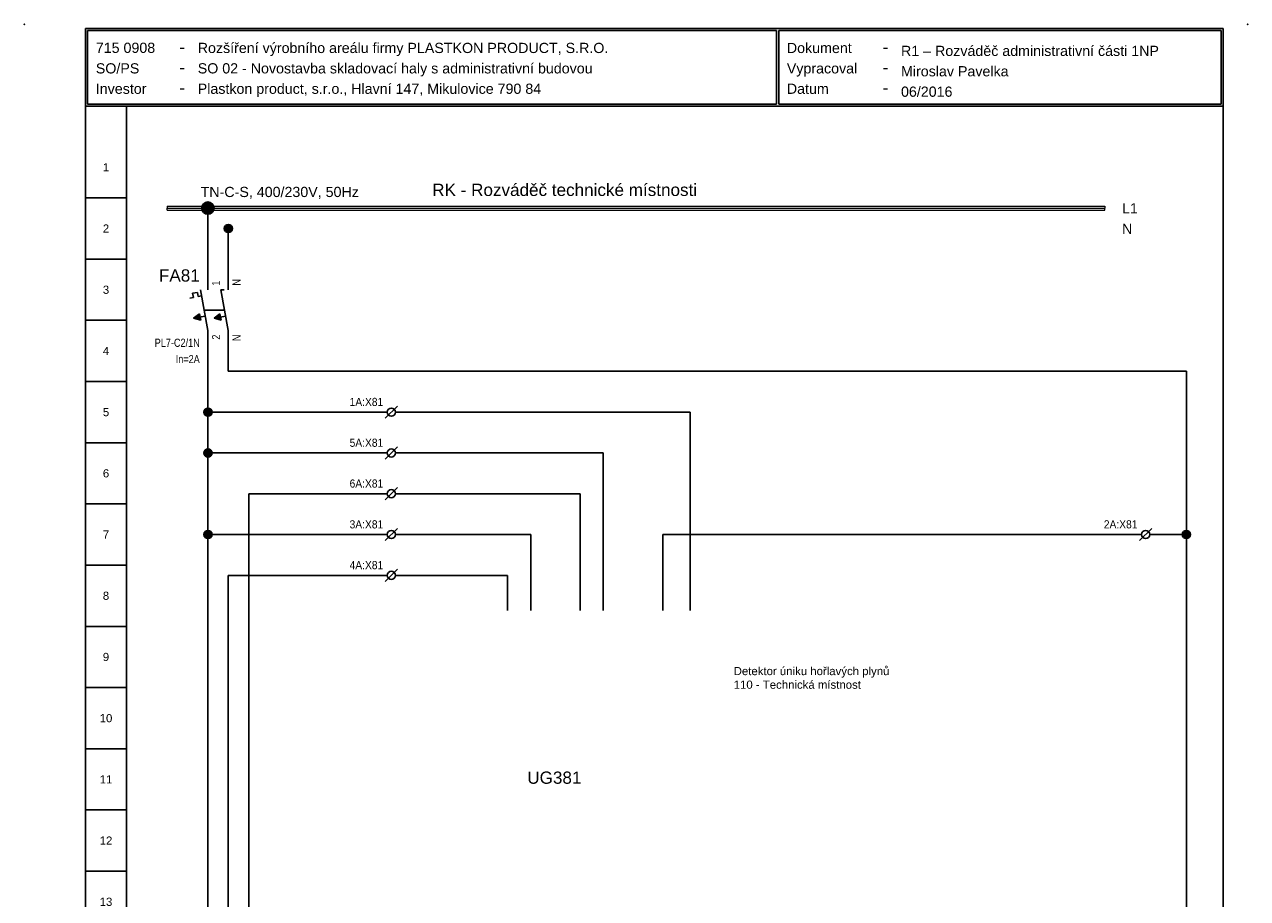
# Model space of a CAD drawing. Extents: x -9616 to -6735, y 5485 to 6008.
# Tile 15 of 15: x -7035 to -6735, y 5691 to 5905. Entities that reach past the tile are written whole.
import ezdxf
from ezdxf.enums import TextEntityAlignment as Align

# ---------------------------------------------------------------- set-up
doc = ezdxf.new("R2010")
doc.units = 0
doc.header["$MEASUREMENT"] = 0
for name, color, linetype in [('1-KRESBA', 7, 'Continuous'), ('__Bílá', 7, 'Continuous'), ('__Oranžová', 30, 'Continuous'), ('__Rudá 010', 10, 'Continuous'), ('__Svmodrá', 4, 'Continuous'), ('__Vínová 220', 220, 'Continuous'), ('__Černá 250', 7, 'Continuous')]:
    doc.layers.add(name, color=color, linetype=linetype)
doc.styles.add('Arial', font='arial.ttf')
doc.styles.add('GENERATED_STYLE_1', font='arial.ttf')

# ---------------------------------------------------------------- blocks, each defined once
blk = doc.blocks.new('L0001A02')
at = {"linetype": 'Continuous'}
h = blk.add_hatch(color=256, dxfattribs=at)
edge = h.paths.add_edge_path()
edge.add_arc((0, 0), 1.5, 0, 360)
blk.add_circle((0, 0), 1.5)
blk = doc.blocks.new('RADKY01')
at = {"layer": '__Bílá'}
for p, q in [((15, -405), (15, -20)), ((25, -20), (25, -405)), ((294, -405), (294, -20)), ((25, -42.5), (15, -42.5)), ((25, -57.5), (15, -57.5)), ((25, -72.5), (15, -72.5)), ((25, -87.5), (15, -87.5)), ((25, -102.5), (15, -102.5)), ((25, -117.5), (15, -117.5)), ((25, -132.5), (15, -132.5)), ((25, -147.5), (15, -147.5)), ((25, -162.5), (15, -162.5)), ((25, -177.5), (15, -177.5)), ((25, -192.5), (15, -192.5)), ((25, -207.5), (15, -207.5)), ((25, -222.5), (15, -222.5)), ((25, -237.5), (15, -237.5)), ((25, -252.5), (15, -252.5)), ((25, -267.5), (15, -267.5)), ((25, -282.5), (15, -282.5)), ((25, -297.5), (15, -297.5)), ((25, -312.5), (15, -312.5)), ((25, -327.5), (15, -327.5)), ((25, -342.5), (15, -342.5)), ((25, -357.5), (15, -357.5)), ((25, -372.5), (15, -372.5)), ((25, -387.5), (15, -387.5))]:
    blk.add_line(p, q, dxfattribs=at)
at = {"layer": '__Bílá', "style": 'Arial'}
for tag, p in [('L01', (20, -36)), ('L02', (20, -51)), ('L03', (20, -66)), ('L04', (20, -81)), ('L05', (20, -96)), ('L06', (20, -111)), ('L07', (20, -126)), ('L08', (20, -141)), ('L09', (20, -156)), ('L10', (20, -171)), ('L11', (20, -186)), ('L12', (20, -201)), ('L13', (20, -216)), ('L14', (20, -231)), ('L15', (20, -246)), ('L16', (20, -261)), ('L17', (20, -276)), ('L18', (20, -291)), ('L19', (20, -306)), ('L20', (20, -321)), ('L21', (20, -336)), ('L22', (20, -351)), ('L23', (20, -366)), ('L24', (20, -381)), ('L25', (20, -396))]:
    blk.add_attdef(tag, text='', height=2, dxfattribs=at).set_placement(p, align=Align.CENTER)
blk = doc.blocks.new('BLK_Razítko_malé_pro_rozváděče')
at = {"layer": '__Bílá'}
for p, q in [((15, -1), (15, -20)), ((15, -1), (294, -1)), ((15.5, -1.5), (15.5, -19.5)), ((15.5, -1.5), (184.5, -1.5)), ((184.5, -1.5), (184.5, -19.5)), ((185, -1.5), (185, -19.5)), ((185, -1.5), (293.5, -1.5)), ((293.5, -19.5), (293.5, -1.5)), ((294, -20), (294, -1)), ((15, -20), (294, -20)), ((15.5, -19.5), (184.5, -19.5)), ((185, -19.5), (293.5, -19.5))]:
    blk.add_line(p, q, dxfattribs=at)
for p in [(0, 0), (300, 0)]:
    blk.add_point(p, dxfattribs=at)
at = {"layer": '__Bílá', "style": 'Arial'}
for s, height, p in [('-', 3, (38, -7)), ('Dokument', 2.5, (187, -7)), ('-', 3, (210.5, -7)), ('SO/PS', 2.5, (17.5, -12)), ('-', 3, (38, -12)), ('Vypracoval', 2.5, (187, -12)), ('-', 3, (210.5, -12)), ('Investor', 2.5, (17.5, -17)), ('Datum', 2.5, (187, -17)), ('-', 3, (38, -17)), ('-', 3, (210.5, -17))]:
    blk.add_text(s, height=height, dxfattribs=at).set_placement(p)
at = {"layer": '__Vínová 220', "char_height": 2.5, "attachment_point": 7, "style": 'Arial'}
for s, insert in [('715 0908', (17.5, -7)), ('Rozšíření výrobního areálu firmy PLASTKON PRODUCT, S.R.O.', (42.5, -7.75)), ('R1 – Rozváděč administrativní části 1NP', (215, -7.75)), ('SO 02 - Novostavba skladovací haly s administrativní budovou', (42.5, -12.75)), ('Miroslav Pavelka', (215, -12.75)), ('Plastkon product, s.r.o., Hlavní 147, Mikulovice 790 84', (42.5, -17.75)), ('06/2016', (215, -17.75))]:
    blk.add_mtext(s, dxfattribs=dict(at, insert=insert))
at = {"layer": '__Vínová 220', "style": 'Arial'}
blk.add_attdef('ČÍSLO', text='', height=4, dxfattribs=at).set_placement((290, -416), align=Align.RIGHT)
blk = doc.blocks.new('FEVA0404')
h = blk.add_hatch(color=256)
h.paths.add_polyline_path([(-3.5, -2), (-1.92, -1.71), (-2.06, -0.92)])
h.paths.add_polyline_path([(-1.77, -2.5), (-1.92, -1.71), (-3.5, -2)])
h = blk.add_hatch(color=256)
h.paths.add_polyline_path([(1.5, -2), (3.08, -1.71), (2.94, -0.92)])
h.paths.add_polyline_path([(3.23, -2.5), (3.08, -1.71), (1.5, -2)])
for p, q in [((0, 5), (0, 10)), ((5, 5), (5, 10)), ((-4.45, 2.96), (-3.57, 3.12)), ((-3.75, 4.14), (-2.56, 4.35)), ((-3.75, 4.14), (-3.57, 3.12)), ((-2.56, 4.35), (-2.38, 3.34)), ((-2.38, 3.34), (-1.54, 3.49)), ((-1.82, 5), (0, -5)), ((3.18, 5), (4, 5)), ((3.18, 5), (5, -5)), ((-0.91, 0), (4.09, 0)), ((-3.5, -2), (-2.06, -0.92)), ((-3.5, -2), (-0.64, -1.48)), ((-3.5, -2), (-1.77, -2.5)), ((-2.06, -0.92), (-1.77, -2.5)), ((1.5, -2), (2.94, -0.92)), ((1.5, -2), (4.36, -1.48)), ((1.5, -2), (3.23, -2.5)), ((2.94, -0.92), (3.23, -2.5)), ((0, -5), (0, -10)), ((5, -5), (5, -10))]:
    blk.add_line(p, q)
at = {"style": 'Arial'}
blk.add_attdef('POPIS', text='', height=3, dxfattribs=at).set_placement((-2, 7), align=Align.RIGHT)
at = {"style": 'Arial', "width": 0.8}
for tag, p in [('NO1', (3, 6)), ('NO2', (8, 6))]:
    blk.add_attdef(tag, p, '', height=2, rotation=90, dxfattribs=at)
for tag, p in [('TYP', (-2, -9)), ('PROUD', (-2, -13)), ('DOPLŇ1', (-2, -17)), ('DOPLŇ2', (-2, -21))]:
    blk.add_attdef(tag, text='', height=2, dxfattribs=at).set_placement(p, align=Align.RIGHT)
for tag, p in [('CO1', (3, -6)), ('CO2', (8, -6))]:
    blk.add_attdef(tag, text='', height=2, rotation=90, dxfattribs=at).set_placement(p, align=Align.RIGHT)
blk = doc.blocks.new('L0001A01')
h = blk.add_hatch(color=256)
edge = h.paths.add_edge_path()
edge.add_arc((0, 0), 1, 0, 360)
blk.add_circle((0, 0), 1)
blk = doc.blocks.new('L0007A01')
for p, q in [((-1, 0), (-5, 0)), ((-1.5, -1.5), (1.5, 1.5)), ((1, 0), (5, 0))]:
    blk.add_line(p, q)
blk.add_circle((0, 0), 1)
at = {"style": 'Arial', "width": 0.9, "flags": 8}
for tag, p in [('1', (-2, 1.5)), ('3', (-2, -3.5))]:
    blk.add_attdef(tag, text='', height=2, dxfattribs=at).set_placement(p, align=Align.RIGHT)
for tag, p in [('2', (2, 1.5)), ('4', (2, -3.5))]:
    blk.add_attdef(tag, p, '', height=2, dxfattribs=at)

msp = doc.modelspace()

# ---------------------------------------------------------------- linework, layer by layer
at = {"layer": '1-KRESBA'}
for p, q in [((-6990, 5845), (-6990, 5860)), ((-6985, 5845), (-6985, 5855)), ((-6990, 5825), (-6990, 5510)), ((-6985, 5825), (-6985, 5820)), ((-6985, 5820), (-6750, 5820)), ((-6750, 5820), (-6750, 5510)), ((-6950, 5810), (-6990, 5810)), ((-6940, 5810), (-6871.7, 5810)), ((-6871.7, 5761.4), (-6871.7, 5810)), ((-6950, 5800), (-6990, 5800)), ((-6940, 5800), (-6893.08, 5800)), ((-6893.08, 5761.4), (-6893.08, 5800)), ((-6950, 5790), (-6980, 5790)), ((-6980, 5790), (-6980, 5695)), ((-6940, 5790), (-6898.7, 5790)), ((-6898.7, 5761.4), (-6898.7, 5790)), ((-6990, 5780), (-6950, 5780)), ((-6940, 5780), (-6910.79, 5780)), ((-6910.79, 5761.4), (-6910.79, 5780)), ((-6878.42, 5761.4), (-6878.42, 5780)), ((-6765, 5780), (-6878.42, 5780)), ((-6755, 5780), (-6750, 5780)), ((-6950, 5770), (-6985, 5770)), ((-6985, 5770), (-6985, 5675)), ((-6940, 5770), (-6916.54, 5770)), ((-6916.54, 5761.4), (-6916.54, 5770)), ((-6980, 5695), (-6980, 5585))]:
    msp.add_line(p, q, dxfattribs=at)
at = {"layer": '__Oranžová', "lineweight": 0}
for p, q in [((-7000, 5860.5), (-7000, 5860)), ((-7000, 5860.5), (-6770, 5860.5)), ((-7000, 5859.5), (-7000, 5860)), ((-7000, 5860), (-6770, 5860)), ((-7000, 5859.5), (-6770, 5859.5)), ((-6770, 5860.5), (-6770, 5860)), ((-6770, 5859.5), (-6770, 5860))]:
    msp.add_line(p, q, dxfattribs=at)

# ---------------------------------------------------------------- block references
at = {"layer": '1-KRESBA', "color": 250, "linetype": 'Continuous'}
for name, p in [('BLK_Razítko_malé_pro_rozváděče', (-7035, 5905)), ('L0001A01', (-6990, 5810)), ('L0001A01', (-6990, 5800)), ('L0001A01', (-6990, 5780)), ('L0001A01', (-6750, 5780))]:
    msp.add_blockref(name, p, dxfattribs=at)
at = {"layer": '1-KRESBA', "color": 2, "linetype": 'Continuous'}
msp.add_blockref('RADKY01', (-7035, 5905), dxfattribs=at).add_auto_attribs({'L01': '1', 'L02': '2', 'L03': '3', 'L04': '4', 'L05': '5', 'L06': '6', 'L07': '7', 'L08': '8', 'L09': '9', 'L10': '10', 'L11': '11', 'L12': '12', 'L13': '13', 'L14': '14', 'L15': '15', 'L16': '16', 'L17': '17', 'L18': '18', 'L19': '19', 'L20': '20', 'L21': '21', 'L22': '22', 'L23': '23', 'L24': '24', 'L25': '25'})
at = {"layer": '1-KRESBA'}
for name, p in [('L0001A02', (-6990, 5860)), ('L0001A01', (-6985, 5855))]:
    msp.add_blockref(name, p, dxfattribs=at)
at = {"layer": '__Černá 250'}
for name, p, values in [('FEVA0404', (-6990, 5835), {'POPIS': 'FA81', 'TYP': 'PL7-C2/1N', 'PROUD': 'In=2A', 'CO1': '2', 'NO1': '1', 'CO2': 'N', 'NO2': 'N'}), ('L0007A01', (-6945, 5810), {'1': '1A:X81'}), ('L0007A01', (-6945, 5800), {'1': '5A:X81'}), ('L0007A01', (-6945, 5790), {'1': '6A:X81'}), ('L0007A01', (-6945, 5780), {'1': '3A:X81'}), ('L0007A01', (-6760, 5780), {'1': '2A:X81'}), ('L0007A01', (-6945, 5770), {'1': '4A:X81'})]:
    msp.add_blockref(name, p, dxfattribs=at).add_auto_attribs(values)

# ---------------------------------------------------------------- texts
at = {"layer": '1-KRESBA', "insert": (-6861.04, 5747.54), "char_height": 2, "width": 68.7033, "attachment_point": 1, "style": 'Arial'}
msp.add_mtext('Detektor úniku hořlavých plynů\\P110 - Technická místnost', dxfattribs=at)
at = {"layer": '__Oranžová', "lineweight": 0, "style": 'Arial'}
for s, p in [('TN-C-S, 400/230V, 50Hz', (-6991.79, 5862.71)), ('L1', (-6765.79, 5858.69))]:
    msp.add_text(s, height=2.5, dxfattribs=at).set_placement(p)
at = {"layer": '__Rudá 010', "style": 'GENERATED_STYLE_1'}
msp.add_text('UG381', height=3, dxfattribs=at).set_placement((-6898.39, 5718.92), align=Align.RIGHT)
at = {"layer": '__Svmodrá', "style": 'Arial'}
msp.add_text('N', height=2.5, dxfattribs=at).set_placement((-6765.79, 5853.69))
at = {"layer": '__Vínová 220', "insert": (-6934.99, 5862.93), "char_height": 3, "attachment_point": 7, "style": 'Arial'}
msp.add_mtext('RK - Rozváděč technické místnosti', dxfattribs=at)

doc.saveas('drawing.dxf')
